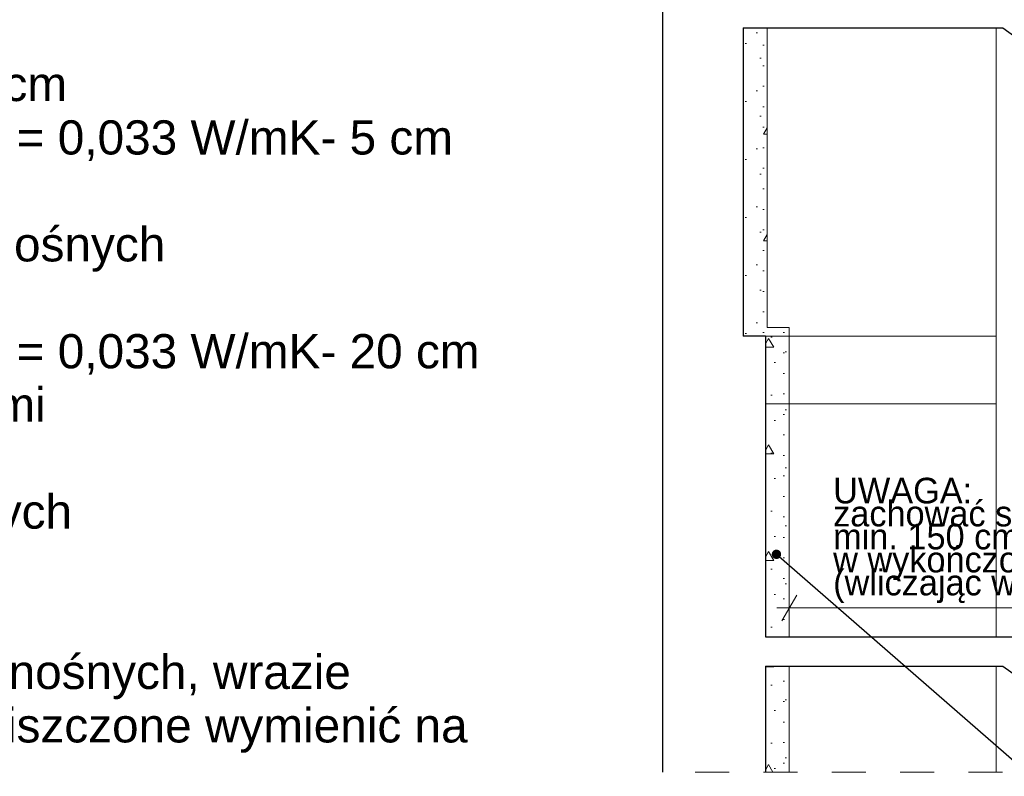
# Model space of a CAD drawing. Extents: x -396299 to -11759, y -15022 to 18278.
# Tile 124 of 205: x -152852 to -147090, y 1543 to 5970. Entities that reach past the tile are written whole.
import ezdxf

# ---------------------------------------------------------------- set-up
doc = ezdxf.new("R2010")
doc.units = 0
doc.header["$MEASUREMENT"] = 0
doc.linetypes.add('Przerywana', pattern=[400, 200, -200])
doc.layers.add('Arch ocieplenie', color=7, linetype='Continuous')
doc.layers.add('Arch wymiary', color=7, linetype='Continuous')
for name, color, linetype, lineweight in [('Arch ocieplenie_Nr_Pióra__21', 7, 'Continuous', 13), ('Arch opisy_Nr_Pióra__5', 7, 'Continuous', 13), ('Arch wymiary_Nr_Pióra__20', 1, 'Continuous', 20), ('INWENT OPISY_Nr_Pióra__5', 7, 'Continuous', 13), ('INWENT STROPY_Nr_Pióra__21', 7, 'Continuous', 13), ('INWENT.ŚCIANY_Nr_Pióra__1', 7, 'Continuous', 25), ('INWENT.ŚCIANY_Nr_Pióra__5', 7, 'Continuous', 13), ('Istniejące schody_Nr_Pióra__1', 7, 'Continuous', 25)]:
    doc.layers.add(name, color=color, linetype=linetype, lineweight=lineweight)
doc.layers.add('Arch opisy_Nr_Pióra__3', color=7, linetype='Continuous', lineweight=20, true_color=0xff6600)
doc.styles.add('GENERATED_STYLE_1', font='txt')
doc.styles.add('GENERATED_STYLE_8', font='arial.ttf')
doc.dimstyles.new('GENERATED_STYLE__1', dxfattribs={"dimtxt": 200, "dimasz": 114, "dimexe": 0.18, "dimexo": 0, "dimgap": 0.09, "dimtad": 1, "dimtih": 1, "dimtoh": 1, "dimdec": 0, "dimlfac": 0.1, "dimzin": 0, "dimdsep": 46, "dimtxsty": 'GENERATED_STYLE_1', "dimblk": 'ARROWHEAD_2', "dimblk1": 'ARROWHEAD_2', "dimblk2": 'ARROWHEAD_2', "dimcen": 0.09, "dimclrd": 1, "dimclre": 1, "dimclrt": 1, "dimazin": 0, "dimtfac": 1, "dimtdec": 4, "dimtmove": 0, "dimatfit": 3, "dimfxl": 0, "dimtolj": 1, "dimtzin": 0, "dimarcsym": 0})
doc.dimstyles.new('GENERATED_STYLE__11', dxfattribs={"dimtxt": 0.18, "dimasz": 109.44, "dimexe": 0.18, "dimexo": 0.0625, "dimgap": 0.09, "dimtad": 0, "dimtih": 1, "dimtoh": 1, "dimdec": 4, "dimzin": 0, "dimdsep": 46, "dimcen": 0.09, "dimadec": 0, "dimazin": 0, "dimtfac": 1, "dimtdec": 4, "dimtmove": 0, "dimatfit": 3, "dimldrblk": 'ARROWHEAD_11', "dimfxl": 0, "dimtolj": 1, "dimtzin": 0, "dimarcsym": 0})
pattern_1 = [(0, (0, 0), (0, 623.5383), [60, -300]), (0, (180, 311.8), (0, 623.5383), [60, -300]), (60, (0, 0), (-540, 311.7692), [60, -300]), (60, (360, 0), (-540, 311.7692), [60, -300]), (120, (60, 0), (540, 311.7692), [60, -300]), (120, (420, 0), (540, 311.7692), [60, -300]), (0, (0, 60), (0, 120), [0, -120, 0, -180.00001]), (45, (60, 60), (-84.85282, 84.85282), [0, -90, 0, -150.00001])]

# ---------------------------------------------------------------- blocks, each defined once
blk = doc.blocks.new('Ściana_38', base_point=(-148478.4, 4118.2))
at = {"layer": 'Arch ocieplenie_Nr_Pióra__21', "linetype": 'Continuous'}
h = blk.add_hatch(dxfattribs=at)
h.set_pattern_fill('Structural_Concrete', color=256, style=0, pattern_type=2)
h.set_pattern_definition(pattern_1)
h.paths.add_polyline_path([(-148478.4, 4168.2), (-148478.4, 5921.7), (-148618.4, 5921.7), (-148618.4, 4168.2)], flags=0)
for p, q in [((-148478.4, 5921.7), (-148618.4, 5921.7)), ((-148618.4, 5921.7), (-148618.4, 4168.2)), ((-148478.4, 4168.2), (-148478.4, 5921.7))]:
    blk.add_line(p, q, dxfattribs=at)
blk = doc.blocks.new('Ściana_39', base_point=(-148348.4, 2358.2))
at = {"layer": 'Arch ocieplenie_Nr_Pióra__21', "linetype": 'Continuous'}
h = blk.add_hatch(dxfattribs=at)
h.set_pattern_fill('Structural_Concrete', color=256, style=0, pattern_type=2)
h.set_pattern_definition(pattern_1)
h.paths.add_polyline_path([(-148348.4, 2358.2), (-148348.4, 4168.2), (-148488.4, 4118.2), (-148488.4, 2358.2)], flags=0)
for p, q in [((-148348.4, 2358.2), (-148348.4, 4168.2)), ((-148488.4, 4118.2), (-148488.4, 2358.2)), ((-148488.4, 2358.2), (-148348.4, 2358.2))]:
    blk.add_line(p, q, dxfattribs=at)
blk = doc.blocks.new('Ściana_40', base_point=(-148348.4, 4118.2))
at = {"layer": 'Arch ocieplenie_Nr_Pióra__21', "linetype": 'Continuous'}
h = blk.add_hatch(dxfattribs=at)
h.set_pattern_fill('Structural_Concrete', color=256, style=0, pattern_type=2)
h.set_pattern_definition(pattern_1)
h.paths.add_polyline_path([(-148348.4, 4168.2), (-148618.4, 4168.2), (-148618.4, 4118.2), (-148488.4, 4118.2)], flags=0)
for p, q in [((-148618.4, 4168.2), (-148618.4, 4118.2)), ((-148348.4, 4168.2), (-148478.4, 4168.2)), ((-148618.4, 4118.2), (-148488.4, 4118.2))]:
    blk.add_line(p, q, dxfattribs=at)
blk = doc.blocks.new('Ściana_41', base_point=(-148348.4, 1567.3))
at = {"layer": 'Arch ocieplenie_Nr_Pióra__21', "linetype": 'Continuous'}
h = blk.add_hatch(dxfattribs=at)
h.set_pattern_fill('Structural_Concrete', color=256, style=0, pattern_type=2)
h.set_pattern_definition(pattern_1)
h.paths.add_polyline_path([(-148348.4, 1567.3), (-148348.4, 2188.2), (-148488.4, 2188.2), (-148488.4, 1567.3)], flags=0)
for p, q in [((-148348.4, 2188.2), (-148488.4, 2188.2)), ((-148488.4, 2188.2), (-148488.4, 1567.3)), ((-148348.4, 1567.3), (-148348.4, 2188.2)), ((-148488.4, 1567.3), (-148348.4, 1567.3))]:
    blk.add_line(p, q, dxfattribs=at)
blk = doc.blocks.new('*D686')
at = {"layer": 'Arch wymiary_Nr_Pióra__20', "linetype": 'Continuous'}
for p, q in [((-148305.1, 2603.2), (-148391.7, 2453.2)), ((-148348.4, 2415.7), (-148348.4, 2640.7)), ((-146871.7, 2453.2), (-146785.1, 2603.2)), ((-146828.4, 2415.7), (-146828.4, 2640.7)), ((-148421.8, 2528.2), (-148348.4, 2528.2)), ((-148348.4, 2528.2), (-146828.4, 2528.2)), ((-146828.4, 2528.2), (-146755.1, 2528.2))]:
    blk.add_line(p, q, dxfattribs=at)
blk = doc.blocks.new('ARROWHEAD_2')
at = {"color": 0, "linetype": 'Continuous', "lineweight": 0}
for p, q in [((-0.378, -0.655), (0.378, 0.655)), ((0, 0), (-1, 0))]:
    blk.add_line(p, q, dxfattribs=at)
blk = doc.blocks.new('ARROWHEAD_11')
at = {"color": 0, "linetype": 'Continuous', "lineweight": 0}
blk.add_line((0, 0), (-1, 0), dxfattribs=at)
at = {"color": 0, "linetype": 'Continuous', "lineweight": 0, "const_width": 0.25, "flags": 128}
blk.add_lwpolyline([(-0.125, 0, 1), (0.125, 0, 1)], format="xyb", close=True, dxfattribs=at)

msp = doc.modelspace()

# ---------------------------------------------------------------- linework, layer by layer
at = {"layer": 'INWENT OPISY_Nr_Pióra__5', "linetype": 'Przerywana'}
msp.add_line((-141099.8, 1567.3), (-149088.4, 1567.3), dxfattribs=at)
at = {"layer": 'INWENT STROPY_Nr_Pióra__21', "linetype": 'Continuous'}
for p, q in [((-148488.4, 4118.2), (-147138.4, 4118.2)), ((-148488.4, 3723.2), (-147138.4, 3723.2))]:
    msp.add_line(p, q, dxfattribs=at)
at = {"layer": 'INWENT.ŚCIANY_Nr_Pióra__1', "linetype": 'Continuous'}
for p, q in [((-149088.4, 1567.3), (-149088.4, 7488.2)), ((-148618.4, 5921.7), (-148618.4, 4118.2)), ((-148488.4, 4118.2), (-148618.4, 4118.2)), ((-148488.4, 4118.2), (-148488.4, 2358.2)), ((-148488.4, 2188.2), (-148488.4, 1567.3))]:
    msp.add_line(p, q, dxfattribs=at)
at = {"layer": 'INWENT.ŚCIANY_Nr_Pióra__5', "linetype": 'Continuous'}
for p, q in [((-147138.4, 5921.7), (-147138.4, 2358.2)), ((-147138.4, 2188.2), (-147138.4, 1567.3))]:
    msp.add_line(p, q, dxfattribs=at)
at = {"layer": 'Istniejące schody_Nr_Pióra__1', "linetype": 'Continuous'}
for p, q in [((-148618.4, 5921.7), (-147098.8, 5921.7)), ((-147098.8, 5921.7), (-144348.8, 3948.2)), ((-148488.4, 2358.2), (-146828.4, 2358.2)), ((-148488.4, 2188.2), (-147098.8, 2188.2)), ((-147098.8, 2188.2), (-146233.6, 1567.3))]:
    msp.add_line(p, q, dxfattribs=at)

# ---------------------------------------------------------------- block references
at = {"layer": 'Arch ocieplenie'}
for name, p in [('Ściana_38', (-148478.4, 4118.2)), ('Ściana_40', (-148348.4, 4118.2)), ('Ściana_39', (-148348.4, 2358.2)), ('Ściana_41', (-148348.4, 1567.3))]:
    msp.add_blockref(name, p, dxfattribs=at)

# ---------------------------------------------------------------- texts
at = {"layer": 'Arch opisy_Nr_Pióra__5', "linetype": 'Continuous', "insert": (-159376.5, 6319.4), "char_height": 199.9999, "width": 9728.552, "attachment_point": 1, "line_spacing_factor": 0.938057, "style": 'GENERATED_STYLE_8'}
msp.add_mtext('\\A1;{\\fArial|b1|i0|c0|p38;W4 - STROP NAD PODDASZEM\\P        U całkowite przegrody = 0,13 W/m2K:\\P\\fArial|b0|i0|c0|p38;      - deska podłogowa podwójnie felcowana gr. 2,5 cm\\P      - wełna mineralna do poddaszy o współ. lambda = 0,033 W/mK- 5 cm\\P        układana pomiędzy legarami \\P      - legary 5x5 cm układane prostopadle do belek nośnych\\P        mocowane podbitek poziomujących\\P      - wełna mineralna do poddaszy o współ. lambda = 0,033 W/mK- 20 cm\\P        układana pomiędzy belkami stropowymi nośnymi \\P      - paroizolacja\\P      - 2 x płyta GKF i GKFI w pomieszczeniach mokrych\\P        mocowana do systemowego stelaża \\PUWAGA:\\PPo odkryciu stropu sprawdzić stan techniczny belek nośnych, wrazie stwierdzenia korozji biologicznej należy elementy zniszczone wymienić na nowe.\\PWszystkie lelmenty drewniane stropu nowe i istniejące należy zaimpregnować\\Pprzeciwgrzybicznie i przeciwwilgociowo}', dxfattribs=at)
at = {"layer": 'Arch wymiary_Nr_Pióra__20', "linetype": 'Continuous', "insert": (-148091.7, 2556.1), "char_height": 150, "width": 3044.354, "attachment_point": 7, "line_spacing_factor": 0.537969, "style": 'GENERATED_STYLE_1'}
msp.add_mtext('{UWAGA: \\Pzachować szerokość spocznika \\Pmin. 150 cm\\Pw wykończonej powierzchni\\P(wliczając w to również poręcz) }', dxfattribs=at)

# ---------------------------------------------------------------- dimensions: what is measured, and where the dimension line sits
at = {"layer": 'Arch wymiary', "color": 1, "linetype": 'Continuous', "lineweight": 20}
dim = msp.add_linear_dim(base=(-148348.4, 2528.2), p1=(-148348.4, 2358.2), p2=(-146828.4, 2358.2), dimstyle='GENERATED_STYLE__1', dxfattribs=at)
dim.commit()
dim.dimension.update_dxf_attribs({"geometry": '*D686', "text_midpoint": (-147588.4, 2668.2)})

# ---------------------------------------------------------------- leaders
at = {"layer": 'Arch opisy_Nr_Pióra__3', "linetype": 'Continuous', "annotation_type": 0, "has_hookline": 1, "hookline_direction": 1, "text_width": 2614.3}
msp.add_leader([(-148423.5, 2841.7), (-146095.2, 813.9), (-145850.2, 813.9)], dimstyle='GENERATED_STYLE__11', dxfattribs=at)

doc.saveas('drawing.dxf')
